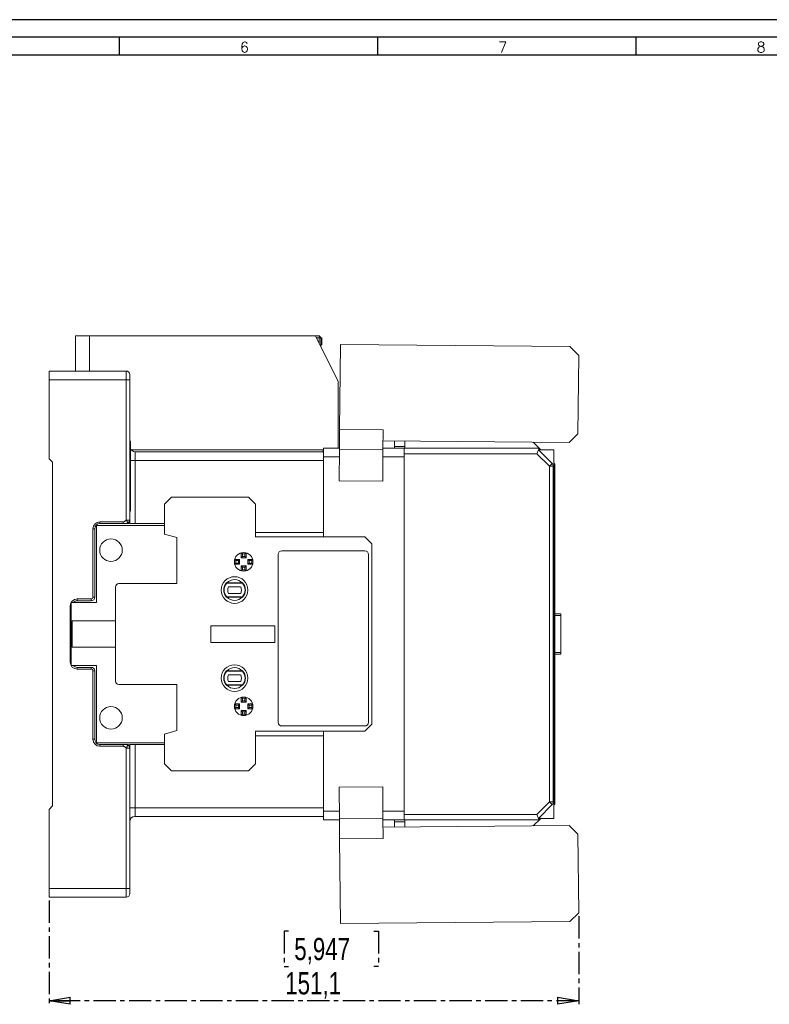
# Model space of a CAD drawing. Header units: millimetres. Extents: x 0 to 841, y 0 to 594.
# Tile 10 of 11: x 365 to 579, y 313 to 594. Entities that reach past the tile are written whole.
import ezdxf

# ---------------------------------------------------------------- set-up
doc = ezdxf.new("R2010")
doc.units = ezdxf.units.MM
doc.linetypes.add('CENTER', pattern=[10.16, 6.35, -1.27, 1.27, -1.27])
doc.layers.add('CENTRO', color=7, linetype='CENTER')
doc.layers.add('FORMATO', color=7, linetype='Continuous')
doc.styles.add('SLDTEXTSTYLE0', font='ROMANS')
doc.styles.add('SLDTEXTSTYLE3', font='TXT', dxfattribs={"width": 0.75})
doc.dimstyles.new('SLDDIMSTYLE0', dxfattribs={"dimtxt": 6.35, "dimasz": 6, "dimexe": 0, "dimexo": 0.0625, "dimgap": 1.5875, "dimtad": 1, "dimdec": 1, "dimrnd": 1e-09, "dimzin": 12, "dimdsep": 46, "dimtxsty": 'SLDTEXTSTYLE3', "dimblk1": 'CLOSED', "dimblk2": 'CLOSED', "dimsah": 1, "dimcen": 0.09, "dimadec": 0, "dimazin": 3, "dimtfac": 1, "dimtdec": 1, "dimtofl": 0, "dimtmove": 0, "dimatfit": 3, "dimldrblk": 'CLOSED', "dimfxl": 0, "dimfrac": 2, "dimtolj": 1, "dimtzin": 12, "dimarcsym": 0})

# ---------------------------------------------------------------- blocks, each defined once
blk = doc.blocks.new('_CLOSED')
at = {"color": 0, "linetype": 'ByBlock', "lineweight": -2}
for p, q in [((-1, 0.166667), (0, 0)), ((-1, 0.166667), (-1, -0.166667)), ((0, 0), (-1, -0.166667)), ((0, 0), (-1, 0))]:
    blk.add_line(p, q, dxfattribs=at)
blk = doc.blocks.new('_D_3')
at = {"layer": 'CENTRO'}
for p, q in [((373.56, 342.83), (373.56, 313.27)), ((524.63, 338.36), (524.63, 313.27)), ((441.87, 334.11), (440.58, 334.11)), ((440.58, 334.11), (440.58, 324.02)), ((466.19, 334.11), (467.48, 334.11)), ((467.48, 334.11), (467.48, 324.02)), ((440.58, 324.02), (441.87, 324.02)), ((467.48, 324.02), (466.19, 324.02)), ((524.63, 314.27), (373.56, 314.27))]:
    blk.add_line(p, q, dxfattribs=at)
at = {"layer": 'CENTRO', "xscale": 6, "yscale": 6, "rotation": 180.0000000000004}
blk.add_blockref('_CLOSED', (373.56, 314.27, 14.62), dxfattribs=at)
at = {"layer": 'CENTRO', "xscale": 6, "yscale": 6}
blk.add_blockref('_CLOSED', (524.63, 314.27, 14.62), dxfattribs=at)
at = {"layer": 'CENTRO', "char_height": 6.35, "attachment_point": 1, "style": 'SLDTEXTSTYLE3'}
for s, insert in [('5,947', (443.48, 332.21, 14.62)), ('151,1', (440.9, 322.45, 14.62))]:
    blk.add_mtext(s, dxfattribs=dict(at, insert=insert))

msp = doc.modelspace()

# ---------------------------------------------------------------- linework, layer by layer
at = {"color": 7, "linetype": 'Continuous', "lineweight": 15}
for p, q in [((381.06, 493.83), (381.06, 503.83)), ((381.06, 503.83), (385.06, 503.83)), ((385.06, 503.83), (385.06, 493.83)), ((449.56, 503.83), (385.06, 503.83)), ((456.06, 490.83), (449.56, 503.83)), ((449.56, 503.83), (450.56, 503.83)), ((450.56, 503.83), (450.56, 503.33)), ((451.06, 503.33), (450.56, 503.33)), ((451.06, 503.33), (451.06, 500.83)), ((451.36, 503.33), (451.06, 503.33)), ((451.36, 501.33), (451.36, 503.33)), ((451.06, 501.33), (451.36, 501.33)), ((456.65, 501.39), (456.44, 477.2)), ((456.65, 501.39), (522.15, 500.81)), ((524.63, 498.29), (522.15, 500.81)), ((524.63, 498.29), (524.43, 475.89)), ((395.56, 493.83), (373.56, 493.83)), ((373.56, 493.83), (373.56, 491.33)), ((373.56, 491.33), (373.56, 468.83)), ((395.56, 491.33), (373.56, 491.33)), ((395.56, 491.33), (395.56, 493.83)), ((395.56, 451.33), (395.56, 491.33)), ((396.56, 491.33), (395.56, 491.33)), ((396.56, 491.33), (396.56, 492.83)), ((396.56, 451.33), (396.56, 491.33)), ((456.06, 471.83), (456.06, 490.83)), ((456.39, 471.49), (456.44, 477.2)), ((456.44, 477.2), (468.84, 477.09)), ((468.84, 477.09), (468.79, 471.38)), ((521.91, 473.42), (524.43, 475.89)), ((396.76, 473.83), (396.56, 473.83)), ((396.76, 460.83), (396.76, 473.83)), ((451.86, 471.83), (456.39, 471.83)), ((451.86, 471.83), (451.86, 469.33)), ((468.79, 471.83), (474.86, 471.83)), ((468.81, 473.88), (521.91, 473.42)), ((472.06, 472.33), (472.06, 473.85)), ((472.06, 472.33), (475.06, 472.33)), ((472.06, 471.83), (472.06, 472.33)), ((512.7, 471.83), (474.86, 471.83)), ((474.86, 471.83), (474.86, 470.23)), ((475.06, 472.33), (475.06, 473.82)), ((475.06, 471.83), (475.06, 472.33)), ((511.68, 473.5), (513.83, 471.36)), ((513.17, 471.36), (513.31, 471.7)), ((374.56, 467.83), (373.56, 468.83)), ((398.06, 470.83), (398.06, 468.33)), ((451.86, 470.83), (398.06, 470.83)), ((451.56, 470.83), (451.86, 471.13)), ((451.86, 469.33), (451.86, 447.83)), ((456.31, 462.49), (456.39, 471.49)), ((468.79, 471.38), (456.39, 471.49)), ((468.71, 462.38), (468.79, 471.38)), ((512.7, 470.23), (474.86, 470.23)), ((474.86, 470.23), (474.86, 367.43)), ((474.86, 469.33), (474.86, 368.33)), ((512.7, 470.23), (513.17, 471.36)), ((516.26, 466.66), (512.7, 470.23)), ((513.17, 471.36), (517.06, 467.46)), ((513.17, 471.36), (517.56, 471.36)), ((517.56, 471.36), (517.56, 366.29)), ((374.56, 467.83), (374.56, 369.83)), ((398.06, 468.33), (398.06, 450.33)), ((517.06, 467.46), (516.26, 466.66)), ((516.26, 466.66), (516.26, 370.99)), ((517.39, 466.66), (516.26, 466.66)), ((517.39, 466.66), (517.39, 370.99)), ((517.86, 466.66), (517.56, 466.66)), ((517.86, 466.66), (517.86, 370.99)), ((396.76, 460.83), (396.56, 460.83)), ((396.76, 453.83), (396.76, 460.83)), ((468.71, 462.38), (456.31, 462.49)), ((408.46, 457.83), (406.46, 455.83)), ((430.46, 457.83), (408.46, 457.83)), ((432.46, 455.83), (430.46, 457.83)), ((406.46, 455.83), (406.46, 447.33)), ((432.46, 446.53), (432.46, 455.83)), ((396.76, 453.83), (396.56, 453.83)), ((387.06, 427.8), (387.06, 449.83)), ((387.06, 449.83), (406.46, 449.83)), ((388.06, 450.83), (394.71, 450.83)), ((388.06, 450.33), (388.06, 450.83)), ((388.06, 450.33), (394.71, 450.33)), ((395.56, 451.33), (396.56, 451.33)), ((396.56, 450.33), (396.56, 450.83)), ((396.56, 450.33), (406.46, 450.33)), ((386.06, 429.33), (386.06, 448.83)), ((386.06, 448.83), (386.56, 448.83)), ((386.56, 429.33), (386.56, 448.83)), ((406.46, 447.33), (409.96, 446.33)), ((432.46, 447.83), (451.86, 447.83)), ((463.66, 446.53), (432.46, 446.53)), ((451.86, 447.83), (451.86, 446.53)), ((465.66, 444.53), (463.66, 446.53)), ((409.96, 446.33), (409.96, 433.2)), ((465.66, 444.53), (465.66, 393.13)), ((428.73, 441.68), (428.36, 441.98)), ((428.36, 440.58), (428.36, 441.98)), ((428.73, 440.95), (428.36, 440.58)), ((428.73, 440.95), (428.73, 441.68)), ((429.39, 440.95), (428.73, 440.95)), ((429.39, 441.68), (429.76, 441.98)), ((429.39, 441.68), (429.39, 440.95)), ((429.39, 440.95), (429.76, 440.58)), ((429.76, 441.98), (429.76, 440.58)), ((438.91, 441.53), (438.91, 393.63)), ((463.66, 442.53), (439.91, 442.53)), ((464.66, 393.63), (464.66, 441.53)), ((426.8, 439.76), (426.5, 440.13)), ((426.5, 440.13), (427.9, 440.13)), ((426.8, 439.09), (426.5, 438.73)), ((427.9, 438.73), (426.5, 438.73)), ((426.8, 439.76), (427.54, 439.76)), ((427.54, 439.09), (426.8, 439.09)), ((427.54, 439.76), (427.9, 440.13)), ((427.54, 439.09), (427.54, 439.76)), ((427.54, 439.09), (427.9, 438.73)), ((427.9, 438.73), (427.9, 440.13)), ((429.76, 440.58), (428.36, 440.58)), ((428.73, 437.9), (428.36, 438.27)), ((428.36, 436.87), (428.36, 438.27)), ((428.36, 438.27), (429.76, 438.27)), ((429.39, 437.9), (429.76, 438.27)), ((429.76, 438.27), (429.76, 436.87)), ((430.58, 439.76), (430.22, 440.13)), ((430.22, 440.13), (431.62, 440.13)), ((430.22, 440.13), (430.22, 438.73)), ((430.58, 439.09), (430.22, 438.73)), ((431.62, 438.73), (430.22, 438.73)), ((430.58, 439.76), (430.58, 439.09)), ((430.58, 439.76), (431.32, 439.76)), ((431.32, 439.09), (430.58, 439.09)), ((431.32, 439.76), (431.62, 440.13)), ((431.32, 439.09), (431.62, 438.73)), ((428.73, 437.17), (428.36, 436.87)), ((428.73, 437.17), (428.73, 437.9)), ((428.73, 437.9), (429.39, 437.9)), ((429.39, 437.9), (429.39, 437.17)), ((429.39, 437.17), (429.76, 436.87)), ((409.96, 433.2), (393.46, 433.2)), ((424.3, 433.42), (424.16, 433.42)), ((428.71, 433.32), (424.21, 433.32)), ((428.62, 433.42), (424.3, 433.42)), ((428.76, 433.42), (428.62, 433.42)), ((392.46, 432.2), (392.46, 405.45)), ((428.19, 432.32), (424.73, 432.32)), ((424.73, 430.43), (428.19, 430.43)), ((379.56, 410.83), (379.56, 426.83)), ((379.86, 409.85), (379.86, 427.8)), ((379.86, 427.8), (387.06, 427.8)), ((381.56, 428.83), (385.56, 428.83)), ((381.56, 428.83), (381.56, 428.33)), ((381.56, 428.33), (385.56, 428.33)), ((385.56, 428.33), (385.56, 428.83)), ((386.06, 429.33), (386.06, 429.33)), ((424.16, 429.33), (424.3, 429.33)), ((424.21, 429.43), (428.71, 429.43)), ((424.3, 429.33), (428.62, 429.33)), ((428.62, 429.33), (428.76, 429.33)), ((517.86, 424.58), (519.56, 424.58)), ((519.56, 424.08), (519.56, 424.58)), ((519.56, 424.08), (519.56, 413.58)), ((380.11, 415.1), (380.11, 422.56)), ((380.11, 422.56), (392.46, 422.56)), ((437.91, 421.2), (419.66, 421.2)), ((419.66, 421.2), (419.66, 416.45)), ((437.91, 416.45), (437.91, 421.2)), ((419.66, 416.45), (437.91, 416.45)), ((392.46, 415.1), (380.11, 415.1)), ((519.56, 413.08), (517.86, 413.08)), ((519.56, 413.08), (519.56, 413.58)), ((379.86, 409.85), (387.06, 409.85)), ((381.56, 408.83), (381.56, 409.33)), ((385.56, 409.33), (381.56, 409.33)), ((385.56, 408.83), (381.56, 408.83)), ((385.56, 408.83), (385.56, 409.33)), ((386.06, 388.83), (386.06, 408.33)), ((386.56, 408.33), (386.06, 408.33)), ((386.56, 388.83), (386.56, 408.33)), ((387.06, 387.83), (387.06, 409.85)), ((424.16, 408.32), (424.3, 408.32)), ((424.21, 408.22), (428.71, 408.22)), ((424.3, 408.32), (428.62, 408.32)), ((424.73, 407.22), (428.19, 407.22)), ((428.62, 408.32), (428.76, 408.32)), ((393.46, 404.45), (409.96, 404.45)), ((409.96, 404.45), (409.96, 391.33)), ((428.71, 404.33), (424.21, 404.33)), ((428.19, 405.33), (424.73, 405.33)), ((424.3, 404.23), (424.16, 404.23)), ((428.62, 404.23), (424.3, 404.23)), ((428.76, 404.23), (428.62, 404.23)), ((426.8, 398.56), (426.5, 398.93)), ((426.5, 398.93), (427.9, 398.93)), ((427.54, 398.56), (427.9, 398.93)), ((427.9, 398.93), (427.9, 397.53)), ((428.73, 400.48), (428.36, 400.78)), ((428.36, 399.38), (428.36, 400.78)), ((428.73, 399.75), (428.36, 399.38)), ((429.76, 399.38), (428.36, 399.38)), ((428.73, 399.75), (428.73, 400.48)), ((429.39, 399.75), (428.73, 399.75)), ((429.39, 400.48), (429.76, 400.78)), ((429.39, 400.48), (429.39, 399.75)), ((429.39, 399.75), (429.76, 399.38)), ((429.76, 400.78), (429.76, 399.38)), ((430.58, 398.56), (430.22, 398.93)), ((430.22, 398.93), (431.62, 398.93)), ((430.22, 397.53), (430.22, 398.93)), ((431.32, 398.56), (431.62, 398.93)), ((426.8, 397.89), (426.5, 397.53)), ((427.9, 397.53), (426.5, 397.53)), ((426.8, 398.56), (427.54, 398.56)), ((427.54, 397.89), (426.8, 397.89)), ((427.54, 398.56), (427.54, 397.89)), ((427.54, 397.89), (427.9, 397.53)), ((428.73, 396.7), (428.36, 397.07)), ((428.36, 395.67), (428.36, 397.07)), ((428.36, 397.07), (429.76, 397.07)), ((428.73, 395.97), (428.36, 395.67)), ((428.73, 395.97), (428.73, 396.7)), ((428.73, 396.7), (429.39, 396.7)), ((429.39, 396.7), (429.76, 397.07)), ((429.39, 396.7), (429.39, 395.97)), ((429.39, 395.97), (429.76, 395.67)), ((429.76, 397.07), (429.76, 395.67)), ((430.58, 397.89), (430.22, 397.53)), ((431.62, 397.53), (430.22, 397.53)), ((430.58, 398.56), (431.32, 398.56)), ((430.58, 397.89), (430.58, 398.56)), ((431.32, 397.89), (430.58, 397.89)), ((431.32, 397.89), (431.62, 397.53)), ((463.66, 391.13), (465.66, 393.13)), ((409.96, 391.33), (406.46, 390.33)), ((406.46, 381.83), (406.46, 390.33)), ((463.66, 391.13), (432.46, 391.13)), ((432.46, 391.13), (432.46, 381.83)), ((439.91, 392.63), (463.66, 392.63)), ((451.86, 391.13), (451.86, 389.83)), ((386.06, 388.83), (386.56, 388.83)), ((406.46, 387.83), (387.06, 387.83)), ((451.86, 389.83), (432.46, 389.83)), ((451.86, 368.33), (451.86, 389.83)), ((388.06, 387.33), (388.06, 386.83)), ((388.06, 387.33), (394.71, 387.33)), ((394.71, 386.83), (388.06, 386.83)), ((396.56, 386.33), (395.56, 386.33)), ((395.56, 386.33), (395.56, 346.33)), ((396.56, 387.33), (406.46, 387.33)), ((396.56, 387.33), (396.56, 386.83)), ((396.56, 346.33), (396.56, 386.33)), ((398.06, 387.33), (398.06, 369.33)), ((406.46, 381.83), (408.46, 379.83)), ((430.46, 379.83), (432.46, 381.83)), ((430.46, 379.83), (408.46, 379.83)), ((456.31, 375.16), (468.71, 375.27)), ((456.31, 375.16), (456.39, 366.17)), ((468.71, 375.27), (468.79, 366.27)), ((512.7, 367.43), (516.26, 370.99)), ((516.26, 370.99), (517.39, 370.99)), ((516.26, 370.99), (517.06, 370.19)), ((517.56, 370.99), (517.86, 370.99)), ((374.56, 369.83), (373.56, 368.83)), ((373.56, 368.83), (373.56, 346.33)), ((396.56, 369.33), (398.06, 369.33)), ((398.06, 369.33), (398.06, 366.83)), ((451.86, 368.33), (451.86, 365.83)), ((517.06, 370.19), (513.17, 366.29)), ((451.86, 366.83), (398.06, 366.83)), ((451.86, 365.83), (456.39, 365.83)), ((456.39, 366.17), (468.79, 366.27)), ((456.44, 360.45), (456.39, 366.17)), ((468.79, 366.27), (468.84, 360.56)), ((468.79, 365.83), (474.86, 365.83)), ((472.06, 365.83), (472.06, 365.33)), ((475.06, 365.33), (472.06, 365.33)), ((472.06, 365.33), (472.06, 363.8)), ((474.86, 367.43), (512.7, 367.43)), ((474.86, 367.43), (474.86, 365.83)), ((474.86, 365.83), (512.7, 365.83)), ((475.06, 365.83), (475.06, 365.33)), ((475.06, 365.33), (475.06, 363.83)), ((511.68, 364.15), (513.83, 366.29)), ((512.7, 367.43), (513.17, 366.29)), ((513.17, 366.29), (513.31, 365.95)), ((513.17, 366.29), (517.56, 366.29)), ((521.91, 364.24), (468.81, 363.77)), ((524.43, 361.76), (521.91, 364.24)), ((468.84, 360.56), (456.44, 360.45)), ((456.65, 336.27), (456.44, 360.45)), ((524.63, 339.36), (524.43, 361.76)), ((373.56, 346.33), (395.56, 346.33)), ((373.56, 346.33), (373.56, 343.83)), ((395.56, 346.33), (395.56, 343.83)), ((396.56, 344.83), (396.56, 346.33)), ((373.56, 343.83), (395.56, 343.83)), ((522.15, 336.84), (524.63, 339.36)), ((522.15, 336.84), (456.65, 336.27))]:
    msp.add_line(p, q, dxfattribs=at)
at = {"color": 8, "linetype": 'Continuous', "lineweight": 15}
for p, q in [((450.56, 503.33), (449.81, 503.33)), ((450.56, 503.33), (450.56, 501.83)), ((396.94, 471.33), (451.86, 471.33)), ((451.86, 469.33), (456.37, 469.33)), ((468.77, 469.33), (474.86, 469.33)), ((396.76, 468.33), (398.06, 468.33)), ((451.86, 468.33), (398.06, 468.33)), ((379.56, 426.83), (379.86, 426.83)), ((519.56, 424.08), (517.86, 424.08)), ((517.86, 413.58), (519.56, 413.58)), ((379.56, 410.83), (379.86, 410.83)), ((451.86, 369.33), (398.06, 369.33)), ((456.37, 368.33), (451.86, 368.33)), ((474.86, 368.33), (468.77, 368.33))]:
    msp.add_line(p, q, dxfattribs=at)
at = {"color": 7, "linetype": 'Continuous', "lineweight": 15, "flags": 128}
for points in [[(386.56, 429.33), (386.55, 429.33), (386.52, 429.33), (386.48, 429.33), (386.41, 429.33), (386.34, 429.33), (386.25, 429.33), (386.16, 429.33), (386.06, 429.33)], [(395.56, 346.33), (395.76, 346.33), (395.94, 346.33), (396.12, 346.33), (396.27, 346.33), (396.39, 346.33), (396.48, 346.33), (396.54, 346.33), (396.56, 346.33)]]:
    msp.add_lwpolyline(points, dxfattribs=at)
at = {"color": 7, "linetype": 'Continuous', "lineweight": 15}
for centre, radius in [((391.2, 442.74), 3.21), ((429.06, 439.43), 2.65), ((426.46, 431.38), 3.8), ((426.46, 406.28), 3.8), ((429.06, 398.23), 2.65), ((391.2, 394.92), 3.21)]:
    msp.add_circle(centre, radius, dxfattribs=at)
for centre, radius, start, end in [((450.56, 503.33), 0.5, 0, 90), ((395.56, 492.83), 1, 360, 90), ((512.7, 470.23), 1.6, 67.4964, 90), ((512.7, 470.23), 1.6, 45, 67.4994), ((398.06, 472.33), 1.5, 209.9264, 270), ((388.06, 448.83), 2, 90, 180), ((388.06, 448.83), 1.5, 90, 180), ((429.06, 439.43), 2.28, 81.6422, 98.3578), ((439.91, 441.53), 1, 90, 180), ((463.66, 441.53), 1, 0, 90), ((429.06, 439.43), 2.28, 171.6422, 188.3578), ((429.06, 439.43), 2.28, 351.6422, 8.3578), ((429.06, 439.43), 2.28, 261.6422, 278.3578), ((393.46, 432.2), 1, 90, 180), ((426.46, 431.38), 3.08, 138.2818, 221.7182), ((426.46, 431.38), 2.97, 139.1393, 220.8607), ((426.46, 431.38), 2.98, 43.459, 136.541), ((426.46, 431.38), 2.98, 319.1393, 40.8607), ((426.46, 431.38), 3.08, 318.2818, 41.7182), ((426.46, 431.38), 1.97, 151.3704, 208.6296), ((426.46, 431.38), 1.98, 331.3704, 28.6296), ((381.56, 426.83), 2, 90, 180), ((381.56, 426.83), 1.5, 90, 139.3823), ((385.56, 429.33), 1, 270, 360), ((426.46, 431.38), 2.98, 223.459, 316.541), ((381.56, 410.83), 2, 180, 270), ((381.56, 410.83), 1.5, 220.6177, 270), ((385.56, 408.33), 1, 360, 90), ((385.56, 408.33), 0.5, 360, 90), ((426.46, 406.28), 3.08, 138.2818, 221.7182), ((426.46, 406.28), 2.97, 139.1393, 220.8607), ((426.46, 406.28), 2.98, 43.459, 136.541), ((426.46, 406.28), 1.97, 151.3704, 208.6296), ((426.46, 406.28), 1.98, 331.3704, 28.6296), ((426.46, 406.28), 2.98, 319.1393, 40.8607), ((426.46, 406.28), 3.08, 318.2818, 41.7182), ((393.46, 405.45), 1, 180, 270), ((426.46, 406.28), 2.98, 223.459, 316.541), ((429.06, 398.23), 2.28, 81.6422, 98.3578), ((429.06, 398.23), 2.28, 171.6422, 188.3578), ((429.06, 398.23), 2.28, 261.6422, 278.3578), ((429.06, 398.23), 2.28, 351.6422, 8.3578), ((439.91, 393.63), 1, 180, 270), ((463.66, 393.63), 1, 270, 0), ((388.06, 388.83), 2, 180, 270), ((388.06, 388.83), 1.5, 180, 270), ((398.06, 365.33), 1.5, 90, 180), ((512.7, 367.43), 1.6, 270, 292.5036), ((512.7, 367.43), 1.6, 292.5006, 315), ((395.56, 344.83), 1, 270, 360)]:
    msp.add_arc(centre, radius, start, end, dxfattribs=at)
for points, knots in [([(517.06, 467.46), (517.11, 467.4), (517.25, 467.25), (517.37, 466.97), (517.39, 466.75), (517.39, 466.66)], [0, 0, 0, 0, 0.273503, 0.702406, 1, 1, 1, 1]), ([(517.86, 466.66), (517.86, 466.67), (517.85, 466.69), (517.82, 466.76), (517.8, 466.82), (517.76, 466.91), (517.74, 467), (517.72, 467.06), (517.71, 467.1), (517.7, 467.11), (517.7, 467.12), (517.7, 467.13), (517.7, 467.13), (517.7, 467.13), (517.7, 467.13), (517.7, 467.13), (517.7, 467.13), (517.7, 467.13), (517.7, 467.13), (517.69, 467.17), (517.66, 467.24), (517.62, 467.35), (517.58, 467.42), (517.56, 467.45), (517.56, 467.46)], [0, 0, 0, 0, 0.197501, 0.305976, 0.397677, 0.49267, 0.594492, 0.64343, 0.669067, 0.682194, 0.688836, 0.692177, 0.693852, 0.694691, 0.695111, 0.695321, 0.695426, 0.695478, 0.695505, 0.695518, 0.794128, 0.892631, 0.994289, 1, 1, 1, 1]), ([(517.86, 466.91), (517.86, 466.98), (517.85, 467.11), (517.79, 467.3), (517.72, 467.45), (517.63, 467.54), (517.59, 467.59), (517.57, 467.62)], [0, 0, 0, 0, 0.25, 0.5, 0.75, 0.878977, 1, 1, 1, 1]), ([(517.66, 467.5), (517.66, 467.51), (517.64, 467.55), (517.6, 467.59), (517.57, 467.62), (517.57, 467.62)], [0, 0, 0, 0, 0.1275505, 0.9656863, 1, 1, 1, 1]), ([(517.86, 466.66), (517.86, 466.7), (517.86, 466.76), (517.86, 466.84), (517.86, 466.9), (517.86, 466.91), (517.86, 466.91)], [0, 0, 0, 0, 0.2507514, 0.5002646, 0.7530018, 1, 1, 1, 1]), ([(394.71, 450.83), (394.73, 450.83), (394.77, 450.83), (394.83, 450.84), (394.89, 450.85), (394.97, 450.88), (395.06, 450.93), (395.2, 451.02), (395.33, 451.13), (395.46, 451.25), (395.53, 451.3), (395.56, 451.33)], [0, 0, 0, 0, 0.059761, 0.120215, 0.181947, 0.245503, 0.361579, 0.492793, 0.748124, 0.875496, 1, 1, 1, 1]), ([(395.56, 450.33), (395.58, 450.33), (395.62, 450.33), (395.68, 450.34), (395.75, 450.36), (395.82, 450.38), (395.94, 450.43), (396.08, 450.52), (396.24, 450.66), (396.37, 450.82), (396.47, 450.97), (396.52, 451.11), (396.55, 451.22), (396.56, 451.29), (396.56, 451.33)], [0, 0, 0, 0, 0.047749, 0.096762, 0.146982, 0.198342, 0.250762, 0.392112, 0.499874, 0.628287, 0.750184, 0.833045, 0.916104, 1, 1, 1, 1]), ([(395.56, 450.33), (395.58, 450.33), (395.62, 450.33), (395.69, 450.35), (395.74, 450.37), (395.79, 450.41), (395.83, 450.45), (395.86, 450.5), (395.88, 450.57), (395.89, 450.63), (395.88, 450.71), (395.87, 450.8), (395.84, 450.92), (395.76, 451.06), (395.67, 451.19), (395.6, 451.28), (395.56, 451.33)], [0, 0, 0, 0, 0.0595529, 0.1196159, 0.179791, 0.2398649, 0.299935, 0.3601051, 0.4202468, 0.4802602, 0.5402371, 0.6002854, 0.7004273, 0.8003747, 0.9005328, 1, 1, 1, 1]), ([(396.06, 450.33), (396.06, 450.33), (396.06, 450.33), (396.04, 450.33), (396.02, 450.33), (395.97, 450.33), (395.89, 450.33), (395.78, 450.33), (395.66, 450.33), (395.59, 450.33), (395.56, 450.33)], [0, 0, 0, 0, 0.07752, 0.15602, 0.236471, 0.352038, 0.477377, 0.73252, 0.856533, 1, 1, 1, 1]), ([(386.06, 429.33), (386.06, 429.2), (386.01, 429.07), (385.82, 428.88), (385.69, 428.83), (385.56, 428.83)], [0, 0, 0, 0, 0.5, 0.5, 1, 1, 1, 1]), ([(394.71, 387.33), (394.73, 387.33), (394.78, 387.33), (394.86, 387.33), (394.95, 387.33), (395.05, 387.33), (395.19, 387.33), (395.32, 387.33), (395.45, 387.33), (395.52, 387.33), (395.56, 387.33)], [0, 0, 0, 0, 0.076552, 0.154366, 0.234678, 0.346847, 0.474236, 0.730789, 0.864355, 1, 1, 1, 1]), ([(395.56, 386.33), (395.53, 386.35), (395.46, 386.41), (395.33, 386.52), (395.2, 386.63), (395.06, 386.73), (394.95, 386.78), (394.83, 386.82), (394.75, 386.82), (394.71, 386.83)], [0, 0, 0, 0, 0.124538, 0.251945, 0.507345, 0.63808, 0.754702, 0.879667, 1, 1, 1, 1]), ([(395.56, 387.33), (395.58, 387.33), (395.61, 387.32), (395.67, 387.31), (395.72, 387.3), (395.76, 387.27), (395.82, 387.22), (395.87, 387.14), (395.89, 387), (395.87, 386.83), (395.81, 386.68), (395.73, 386.55), (395.65, 386.44), (395.59, 386.36), (395.56, 386.33)], [0, 0, 0, 0, 0.050028, 0.100126, 0.150169, 0.200129, 0.250096, 0.365278, 0.500084, 0.634891, 0.75007, 0.833318, 0.916663, 1, 1, 1, 1]), ([(395.56, 387.33), (395.58, 387.33), (395.62, 387.32), (395.69, 387.31), (395.75, 387.29), (395.83, 387.27), (395.9, 387.24), (395.97, 387.2), (396.04, 387.16), (396.1, 387.11), (396.17, 387.05), (396.23, 387), (396.29, 386.93), (396.36, 386.85), (396.44, 386.73), (396.51, 386.59), (396.55, 386.45), (396.56, 386.37), (396.56, 386.33)], [0, 0, 0, 0, 0.049772, 0.099764, 0.149963, 0.200265, 0.250508, 0.300558, 0.350462, 0.400305, 0.45017, 0.500122, 0.550224, 0.600431, 0.700633, 0.800228, 0.899657, 1, 1, 1, 1]), ([(396.06, 387.33), (396.19, 387.33), (396.32, 387.27), (396.51, 387.09), (396.56, 386.96), (396.56, 386.83)], [0, 0, 0, 0, 0.5, 0.5, 1, 1, 1, 1]), ([(517.39, 370.99), (517.38, 370.86), (517.35, 370.61), (517.2, 370.34), (517.09, 370.22), (517.06, 370.19)], [0, 0, 0, 0, 0.429295, 0.85859, 1, 1, 1, 1]), ([(517.56, 370.2), (517.6, 370.27), (517.67, 370.41), (517.72, 370.6), (517.76, 370.74), (517.8, 370.83), (517.82, 370.89), (517.85, 370.96), (517.86, 370.98), (517.86, 370.99)], [0, 0, 0, 0, 0.205537, 0.404638, 0.506578, 0.601742, 0.693534, 0.80221, 1, 1, 1, 1]), ([(517.57, 370.03), (517.59, 370.06), (517.63, 370.11), (517.71, 370.21), (517.79, 370.36), (517.85, 370.54), (517.86, 370.67), (517.86, 370.74)], [0, 0, 0, 0, 0.117933, 0.25, 0.5, 0.75, 1, 1, 1, 1]), ([(517.86, 370.74), (517.86, 370.75), (517.86, 370.76), (517.86, 370.82), (517.86, 370.89), (517.86, 370.96), (517.86, 370.99)], [0, 0, 0, 0, 0.248321, 0.499908, 0.750678, 1, 1, 1, 1])]:
    msp.add_open_spline(points, degree=3, knots=knots, dxfattribs=at)
for points in [[(394.71, 450.33), (394.71, 450.33), (394.71, 450.35), (394.71, 450.46), (394.71, 450.63), (394.71, 450.76), (394.71, 450.83)], [(395.56, 450.33), (395.27, 450.33), (395.03, 450.33), (394.71, 450.33)], [(396.56, 450.83), (396.56, 450.76), (396.53, 450.63), (396.42, 450.46), (396.26, 450.35), (396.13, 450.33), (396.06, 450.33)], [(396.56, 451.33), (396.56, 451.1), (396.56, 450.83), (396.56, 450.83)], [(394.71, 386.83), (394.71, 386.89), (394.71, 387.02), (394.71, 387.19), (394.71, 387.3), (394.71, 387.33), (394.71, 387.33)], [(395.56, 387.33), (395.83, 387.33), (396.06, 387.33), (396.06, 387.33)], [(396.56, 386.83), (396.56, 386.83), (396.56, 386.55), (396.56, 386.33)]]:
    msp.add_open_spline(points, degree=3, dxfattribs=at)
at = {"layer": 'FORMATO'}
for p, q in [((841, 594), (0, 594)), ((836, 589), (25, 589)), ((393.5, 589), (393.5, 584)), ((467.2, 589), (467.2, 584)), ((540.9, 589), (540.9, 584)), ((25, 584), (836, 584))]:
    msp.add_line(p, q, dxfattribs=at)

# ---------------------------------------------------------------- texts
at = {"layer": 'FORMATO', "char_height": 3, "attachment_point": 2, "style": 'SLDTEXTSTYLE0'}
for s, insert in [('6', (429.26, 587.66)), ('7', (502.96, 587.66)), ('8', (576.66, 587.66))]:
    msp.add_mtext(s, dxfattribs=dict(at, insert=insert))

# ---------------------------------------------------------------- dimensions: what is measured, and where the dimension line sits
at = {"layer": 'CENTRO'}
dim = msp.add_linear_dim(base=(373.56, 314.27), p1=(524.63, 339.36), p2=(373.56, 343.83), dimstyle='SLDDIMSTYLE0', dxfattribs=at)
dim.commit()
dim.dimension.update_dxf_attribs({"geometry": '_D_3', "text_midpoint": (454.03, 314.27), "dimtype": 160})

doc.saveas('drawing.dxf')
